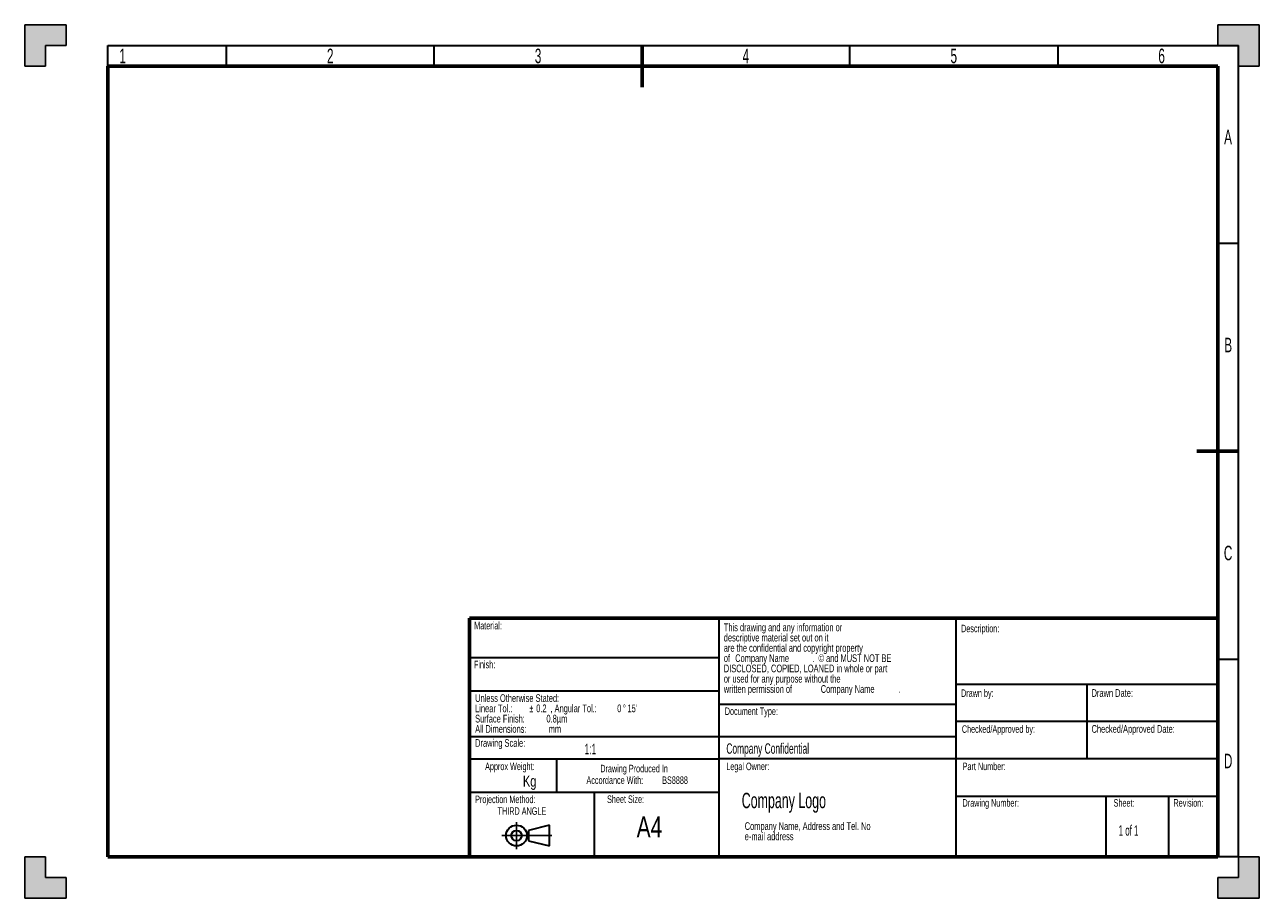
# Model space of a CAD drawing. Header units: millimetres. Extents: x 0 to 297, y 0 to 210.
import ezdxf

# ---------------------------------------------------------------- set-up
doc = ezdxf.new("R2010")
doc.units = ezdxf.units.MM
doc.layers.add('BORDER', color=7, linetype='Continuous')
doc.layers.add('TRIM', color=7, linetype='Continuous')
doc.styles.add('SLDTEXTSTYLE0', font='TXT', dxfattribs={"width": 0.605})
doc.styles.add('SLDTEXTSTYLE1', font='TXT', dxfattribs={"width": 0.57})
doc.styles.add('SLDTEXTSTYLE2', font='TXT', dxfattribs={"width": 0.75})

# ---------------------------------------------------------------- blocks, each defined once
blk = doc.blocks.new('SW_NOTE_0')
at = {"layer": 'BORDER', "color": 0, "char_height": 1.8, "attachment_point": 2, "style": 'SLDTEXTSTYLE0'}
for s, insert in [('Drawing Produced In', (11.28, 2.32)), ('Accordance With:', (6.64, -0.48)), ('BS8888', (21.13, -0.48))]:
    blk.add_mtext(s, dxfattribs=dict(at, insert=insert))
blk = doc.blocks.new('SW_NOTE_1')
at = {"layer": 'BORDER', "color": 0, "char_height": 1.8, "attachment_point": 1, "style": 'SLDTEXTSTYLE0'}
for s, insert in [('Projection Method:', (0, 2.32)), ('THIRD ANGLE', (5.4, -0.48))]:
    blk.add_mtext(s, dxfattribs=dict(at, insert=insert))
blk = doc.blocks.new('SW_NOTE_2')
at = {"layer": 'BORDER', "color": 0, "char_height": 1.8521, "attachment_point": 1, "style": 'SLDTEXTSTYLE0'}
for s, insert in [('e-mail address', (0, -0.08)), ('Company Name, Address and Tel. No', (0, 2.39))]:
    blk.add_mtext(s, dxfattribs=dict(at, insert=insert))
blk = doc.blocks.new('SW_NOTE_3')
at = {"layer": 'BORDER', "color": 0, "attachment_point": 1, "style": 'SLDTEXTSTYLE0'}
for s, insert, char_height in [('This drawing and any information or', (0, 2.39), 1.8521), ('descriptive material set out on it', (0, -0.08), 1.8521), ('are the confidential and copyright property', (0, -2.55), 1.8521), ('of', (0, -5.02), 1.852), ('Company Name', (2.74, -5.02), 1.8521), ('© and MUST NOT BE', (22.78, -5.02), 1.8521), ('DISCLOSED, COPIED, LOANED in whole or part', (0, -7.49), 1.8521), ('.', (21.4, -5.03), 1.85), ('or used for any purpose without the', (0, -9.96), 1.8521), ('written permission of', (0, -12.43), 1.8521), ('Company Name', (23.32, -12.43), 1.8521), ('.', (41.98, -12.43), 1.85)]:
    blk.add_mtext(s, dxfattribs=dict(at, insert=insert, char_height=char_height))
blk = doc.blocks.new('SW_NOTE_4')
at = {"layer": 'BORDER', "color": 0, "attachment_point": 1, "style": 'SLDTEXTSTYLE0'}
for s, insert, char_height in [('Unless Otherwise Stated:', (0, 2.39), 1.8521), ('Linear Tol.:', (0, -0.08), 1.8521), ('%%p', (13.03, -0.08), 1.852), (', Angular Tol.:', (18.12, -0.08), 1.8521), ("15'", (36.65, -0.08), 1.852), ('Surface Finish:', (0, -2.55), 1.8521), ('0.2', (14.69, -0.08), 1.852), ('0.8µm', (17.15, -2.55), 1.852), ('0', (34.17, -0.08), 1.85), ('%%d', (35.54, -0.08), 1.852), ('All Dimensions:', (0, -5.02), 1.8521), ('mm', (17.7, -5.02), 1.852)]:
    blk.add_mtext(s, dxfattribs=dict(at, insert=insert, char_height=char_height))

msp = doc.modelspace()

# ---------------------------------------------------------------- hatches: boundary and pattern name
at = {"layer": 'TRIM'}
for points in [[(0, 200), (5, 200), (5, 205), (10, 205), (10, 210), (0, 210)], [(292, 205), (292, 200), (297, 200), (297, 210), (287, 210), (287, 205)], [(5, 5), (5, 10), (0, 10), (0, 0), (10, 0), (10, 5)], [(297, 10), (292, 10), (292, 5), (287, 5), (287, 0), (297, 0)]]:
    msp.add_hatch(color=256, dxfattribs=at).paths.add_polyline_path(points, flags=0)

# ---------------------------------------------------------------- linework, layer by layer
at = {"layer": 'BORDER', "lineweight": 30}
for p, q in [((20, 200), (20, 205)), ((20, 205), (292, 205)), ((167, 67.36), (167, 10.36)), ((224, 67.36), (224, 10.36)), ((107, 57.86), (167, 57.86)), ((224, 51.5), (287, 51.5)), ((255.5, 51.5), (255.5, 33.5)), ((107, 49.86), (118.05, 49.86)), ((118.05, 49.86), (167, 49.86)), ((224, 46.61), (167, 46.61)), ((287, 42.5), (224, 42.5)), ((107, 38.86), (167, 38.86)), ((167, 38.86), (224, 38.86)), ((107, 33.5), (127.9, 33.5)), ((127.9, 33.5), (167, 33.5)), ((127.9, 33.5), (127.9, 25.5)), ((224, 33.5), (167, 33.5)), ((287, 33.5), (224, 33.5)), ((107, 25.5), (137, 25.5)), ((137, 25.5), (167, 25.5)), ((137, 25.5), (137, 10.36))]:
    msp.add_line(p, q, dxfattribs=at)
at = {"layer": 'BORDER', "linetype": 'Continuous', "lineweight": 30}
for p, q in [((48.5, 205), (48.5, 200)), ((98.5, 200), (98.5, 205)), ((198.5, 200), (198.5, 205)), ((248.5, 205), (248.5, 200)), ((292, 10), (292, 205)), ((287, 157.5), (292, 157.5)), ((287, 57.5), (292, 57.5)), ((287, 24.5), (224, 24.5)), ((260.2, 10), (260.2, 24.5)), ((275.2, 10), (275.2, 24.5)), ((126.21, 17.58), (121.21, 16.33)), ((121.21, 16.33), (121.21, 13.83)), ((126.21, 12.58), (126.21, 17.58)), ((121.21, 13.83), (126.21, 12.58)), ((292, 10), (287, 10))]:
    msp.add_line(p, q, dxfattribs=at)
at = {"layer": 'BORDER', "linetype": 'Continuous', "lineweight": 60}
for p, q in [((148.5, 205), (148.5, 195)), ((287, 200), (20, 200)), ((20, 200), (20, 10)), ((287, 10), (287, 200)), ((292, 107.5), (282, 107.5)), ((107, 67.36), (107, 10.36))]:
    msp.add_line(p, q, dxfattribs=at)
at = {"layer": 'BORDER', "lineweight": 60}
for p, q in [((107, 67.36), (287, 67.36)), ((20, 10), (287, 10))]:
    msp.add_line(p, q, dxfattribs=at)
at = {"layer": 'BORDER'}
for p, q in [((118.31, 18.26), (118.31, 11.81)), ((114.77, 15.08), (126.78, 15.08))]:
    msp.add_line(p, q, dxfattribs=at)
at = {"layer": 'BORDER', "linetype": 'Continuous', "lineweight": 30}
for radius in [2.5, 1.25]:
    msp.add_circle((118.31, 15.08), radius, dxfattribs=at)
at = {"layer": 'TRIM'}
for p, q in [((0, 210), (10, 210)), ((0, 200), (0, 210)), ((10, 210), (10, 205)), ((287, 210), (287, 205)), ((287, 210), (297, 210)), ((297, 200), (297, 210)), ((10, 205), (5, 205)), ((5, 205), (5, 200)), ((287, 205), (292, 205)), ((292, 205), (292, 200)), ((5, 200), (0, 200)), ((292, 200), (297, 200)), ((5, 10), (0, 10)), ((0, 10), (0, 0)), ((5, 5), (5, 10)), ((292, 5), (292, 10)), ((292, 10), (297, 10)), ((297, 10), (297, 0)), ((10, 5), (5, 5)), ((10, 0), (10, 5)), ((287, 0), (287, 5)), ((287, 5), (292, 5)), ((0, 0), (10, 0)), ((297, 0), (287, 0))]:
    msp.add_line(p, q, dxfattribs=at)

# ---------------------------------------------------------------- block references
at = {"layer": 'BORDER'}
for name, p in [('SW_NOTE_3', (168.18, 63.67)), ('SW_NOTE_4', (108.36, 46.66)), ('SW_NOTE_0', (135.32, 29.77)), ('SW_NOTE_1', (108.36, 22.36)), ('SW_NOTE_2', (173.21, 15.89))]:
    msp.add_blockref(name, p, dxfattribs=at)

# ---------------------------------------------------------------- texts
at = {"layer": 'BORDER', "color": 7, "char_height": 3.5, "attachment_point": 2, "style": 'SLDTEXTSTYLE0'}
for s, insert in [('1', (23.56, 204.25)), ('2', (73.5, 204.25)), ('3', (123.5, 204.25)), ('4', (173.49, 204.25)), ('5', (223.5, 204.25)), ('6', (273.5, 204.25)), ('A', (289.48, 184.75)), ('B', (289.52, 134.75)), ('C', (289.49, 84.75)), ('D', (289.5, 34.75))]:
    msp.add_mtext(s, dxfattribs=dict(at, insert=insert))
at = {"layer": 'BORDER'}
for s, insert, char_height, attachment_point, style in [('Material:', (108.13, 66.46), 1.8, 1, 'SLDTEXTSTYLE0'), ('Description:', (225.25, 65.76), 1.8, 1, 'SLDTEXTSTYLE0'), ('Finish:', (108.07, 57.11), 1.8, 1, 'SLDTEXTSTYLE0'), ('Drawn by:', (225.25, 50.22), 1.8, 1, 'SLDTEXTSTYLE0'), ('Drawn Date:', (256.65, 50.28), 1.8521, 1, 'SLDTEXTSTYLE0'), ('Document Type:', (168.42, 45.87), 1.8, 1, 'SLDTEXTSTYLE0'), ('Checked/Approved by:', (225.44, 41.58), 1.8, 1, 'SLDTEXTSTYLE0'), ('Checked/Approved Date:', (256.65, 41.64), 1.8521, 1, 'SLDTEXTSTYLE0'), ('Drawing Scale:', (108.36, 38.27), 1.8521, 1, 'SLDTEXTSTYLE0'), ('1:1', (134.68, 37.13), 2.5, 1, 'SLDTEXTSTYLE0'), ('Company Confidential', (168.79, 37.25), 2.5, 1, 'SLDTEXTSTYLE0'), ('Approx Weight:', (116.71, 32.61), 1.8, 2, 'SLDTEXTSTYLE0'), ('Legal Owner:', (168.77, 32.61), 1.8, 1, 'SLDTEXTSTYLE0'), ('Part Number:', (225.63, 32.61), 1.8, 1, 'SLDTEXTSTYLE0'), ('Kg', (119.85, 29.49), 2.646, 1, 'SLDTEXTSTYLE2'), ('Sheet Size:', (144.55, 24.72), 1.8, 2, 'SLDTEXTSTYLE0'), ('Company Logo', (172.49, 25.36), 3.6946, 1, 'SLDTEXTSTYLE0'), ('Drawing Number:', (225.61, 23.84), 1.8, 1, 'SLDTEXTSTYLE0'), ('Sheet:', (261.95, 23.84), 1.8, 1, 'SLDTEXTSTYLE0'), ('Revision:', (276.36, 23.84), 1.8, 1, 'SLDTEXTSTYLE0'), ('A4', (150.29, 19.67), 5, 2, 'SLDTEXTSTYLE2'), ('1 of 1', (263.16, 17.56), 2.5, 1, 'SLDTEXTSTYLE1')]:
    msp.add_mtext(s, dxfattribs=dict(at, insert=insert, char_height=char_height, attachment_point=attachment_point, style=style))

doc.saveas('drawing.dxf')
